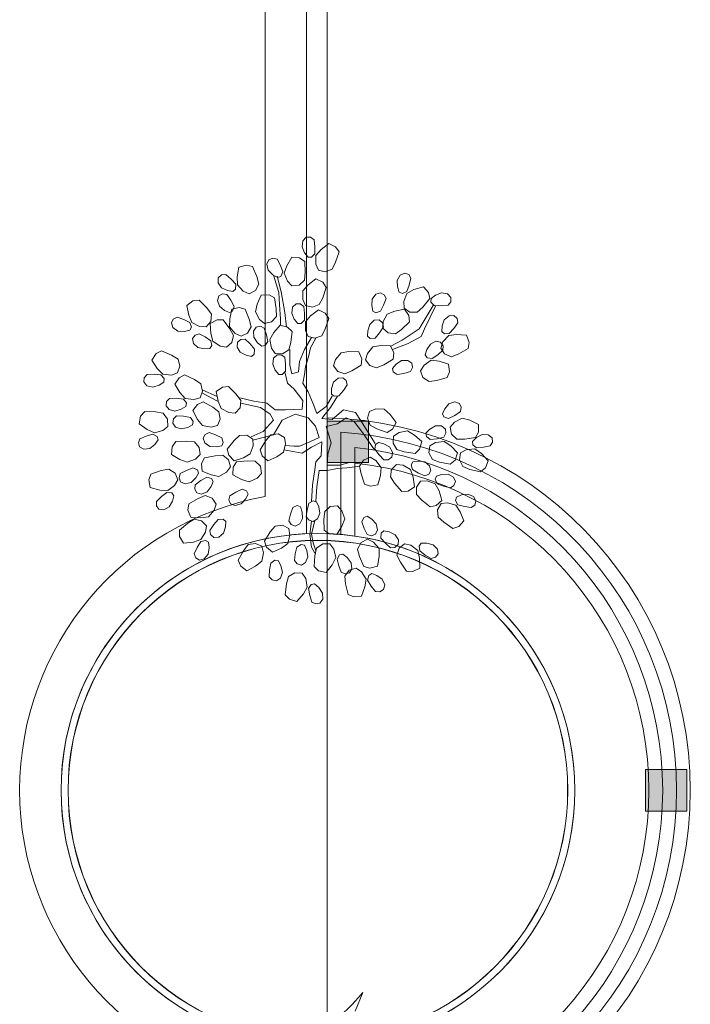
# Model space of a CAD drawing. Extents: x -750 to 58062, y -2404 to 18333.
# Tile 15 of 91: x -750 to 1717, y 8385 to 12006. Entities that reach past the tile are written whole.
import ezdxf

# ---------------------------------------------------------------- set-up
doc = ezdxf.new("R2010")
doc.units = 0
doc.header["$MEASUREMENT"] = 0
doc.layers.add('GREY SCALE', color=9, linetype='Continuous', lineweight=0, true_color=0x808080)
doc.layers.add('GREYSCALE', color=9, linetype='Continuous', lineweight=0, true_color=0x808080)

# ---------------------------------------------------------------- blocks, each defined once
blk = doc.blocks.new('FLOOR PLAN')
at = {"layer": 'GREYSCALE', "ltscale": 0.25}
h = blk.add_hatch(color=256, dxfattribs=at)
h.dxf.hatch_style = 1
h.paths.add_polyline_path([(381, 10529.2), (381, 10376.8), (533.4, 10376.8), (533.4, 10529.2)])
h = blk.add_hatch(color=256, dxfattribs=at)
h.dxf.hatch_style = 1
h.paths.add_polyline_path([(1704.6, 9095.5), (1552.2, 9095.5), (1552.2, 9247.9), (1704.6, 9247.9)])
at = {"layer": 'GREYSCALE', "ltscale": 0.2}
blk.add_line((153, 16760.7), (152.7, 10251.7), dxfattribs=at)
at = {"layer": 'GREYSCALE', "ltscale": 0.25}
for p, q in [((305.4, 16757.9), (305.1, 10115.7)), ((381, 14166.1), (381, 4141)), ((381, 10541.5), (381, 10116.1)), ((381, 10529.2), (533.4, 10529.2)), ((381, 10376.8), (381, 10529.2)), ((533.4, 10529.2), (533.4, 10376.8)), ((431.8, 10488.4), (431.8, 10112.9)), ((482.6, 10433.1), (482.6, 10107)), ((533.4, 10376.8), (381, 10376.8)), ((482.6, 10375.2), (482.6, 10107)), ((1704.6, 9247.9), (1552.2, 9247.9)), ((1552.2, 9247.9), (1552.2, 9095.5)), ((1704.6, 9095.5), (1704.6, 9247.9)), ((1552.2, 9095.5), (1704.6, 9095.5))]:
    blk.add_line(p, q, dxfattribs=at)
at = {"layer": 'GREYSCALE'}
for p, q in [((288.6, 11170.6), (291.7, 11192.9)), ((291.7, 11192.9), (304.4, 11205.6)), ((304.4, 11205.6), (320.3, 11205.6)), ((320.3, 11205.6), (333, 11196)), ((333, 11196), (336.2, 11170.6)), ((298.1, 11148.4), (288.6, 11170.6)), ((336.2, 11170.6), (336.2, 11145.2)), ((339.3, 11138.9), (358.4, 11161.1)), ((358.4, 11161.1), (386.9, 11183.3)), ((386.9, 11183.3), (412.3, 11170.6)), ((412.3, 11170.6), (425, 11151.6)), ((159.3, 11106.7), (166.6, 11123.2)), ((166.6, 11123.2), (181.4, 11128.9)), ((181.4, 11128.9), (196.6, 11124.6)), ((196.6, 11124.6), (208.8, 11102.1)), ((232.9, 11101.2), (251.5, 11132.2)), ((251.5, 11132.2), (279.8, 11129.6)), ((279.8, 11129.6), (298.5, 11116.4)), ((310.8, 11132.5), (298.1, 11148.4)), ((323.5, 11132.5), (310.8, 11132.5)), ((336.2, 11145.2), (323.5, 11132.5)), ((339.3, 11107.1), (339.3, 11138.9)), ((425, 11151.6), (412.3, 11113.5)), ((50.3, 11059.8), (56.4, 11095.5)), ((56.4, 11095.5), (83.8, 11103.2)), ((83.8, 11103.2), (106, 11097.7)), ((106, 11097.7), (122.3, 11061)), ((164.4, 11084.9), (159.3, 11106.7)), ((181.3, 11067.6), (164.4, 11084.9)), ((208.8, 11102.1), (218, 11078.4)), ((223.2, 11073.6), (232.9, 11101.2)), ((298.5, 11116.4), (300.4, 11076.3)), ((348.8, 11084.9), (339.3, 11107.1)), ((374.2, 11078.6), (348.8, 11084.9)), ((399.6, 11088.1), (374.2, 11078.6)), ((412.3, 11113.5), (399.6, 11088.1)), ((-20.3, 11038.4), (-19.5, 11056.3)), ((-19.5, 11056.3), (-7.8, 11067)), ((-7.8, 11067), (8, 11068.5)), ((8, 11068.5), (27.5, 11051.9)), ((27.5, 11051.9), (44.6, 11033.1)), ((51.2, 11030.6), (50.3, 11059.8)), ((122.3, 11061), (130, 11033.6)), ((198.9, 11057.4), (181.3, 11067.6)), ((183.9, 11065.9), (202.9, 11002.4)), ((212.4, 11005.5), (196.5, 11062.7)), ((210.7, 11062), (198.9, 11057.4)), ((218, 11078.4), (210.7, 11062)), ((234.7, 11044), (223.2, 11073.6)), ((297.8, 11048), (277.5, 11030)), ((300.4, 11076.3), (297.8, 11048)), ((310.8, 11030.9), (339.3, 11053.2)), ((339.3, 11053.2), (364.7, 11040.5)), ((638.9, 11047.2), (649.9, 11066.8)), ((639.7, 11023.1), (638.9, 11047.2)), ((649.9, 11066.8), (666.3, 11074.1)), ((666.3, 11074.1), (681.1, 11068.3)), ((681.1, 11068.3), (689.5, 11054.9)), ((689.5, 11054.9), (683.3, 11030)), ((-7.7, 11019.8), (-20.3, 11038.4)), ((14.3, 11009.8), (-7.7, 11019.8)), ((34.4, 11006.6), (14.3, 11009.8)), ((43.8, 11015.2), (34.4, 11006.6)), ((44.6, 11033.1), (43.8, 11015.2)), ((72.6, 11007.1), (51.2, 11030.6)), ((117.7, 11009.5), (94.6, 10997.1)), ((130, 11033.6), (117.7, 11009.5)), ((251.6, 11026.7), (234.7, 11044)), ((277.5, 11030), (251.6, 11026.7)), ((291.7, 11008.7), (310.8, 11030.9)), ((291.7, 10977), (291.7, 11008.7)), ((364.7, 11040.5), (377.4, 11021.4)), ((377.4, 11021.4), (364.7, 10983.3)), ((645.8, 11003.7), (639.7, 11023.1)), ((683.3, 11030), (674.1, 11006.4)), ((674.8, 10999.3), (700.5, 11013.1)), ((700.5, 11013.1), (735.2, 11023.5)), ((735.2, 11023.5), (754.3, 11002.5)), ((-112.9, 10971.5), (-90.2, 10974.3)), ((-90.2, 10974.3), (-61.7, 10946)), ((-23, 10973), (-17.6, 10990.2)), ((-15.4, 10951.9), (-23, 10973)), ((-17.6, 10990.2), (-3.6, 10997.5)), ((-3.6, 10997.5), (12.1, 10995)), ((12.1, 10995), (26.7, 10974)), ((26.7, 10974), (38.5, 10951.5)), ((94.6, 10997.1), (72.6, 11007.1)), ((123.8, 10960), (138.7, 10993)), ((138.7, 10993), (167.1, 10993.5)), ((167.1, 10993.5), (187.2, 10982.5)), ((187.2, 10982.5), (193.7, 10942.9)), ((202.9, 11002.4), (206.1, 10957.9)), ((225.1, 10929.3), (212.4, 11005.5)), ((301.3, 10954.7), (291.7, 10977)), ((364.7, 10983.3), (352, 10957.9)), ((544.9, 10954.2), (546.8, 10978.3)), ((546.8, 10978.3), (559.9, 10996.5)), ((559.9, 10996.5), (577.1, 11001.8)), ((577.1, 11001.8), (591.1, 10994.5)), ((597.9, 10980.1), (588.9, 10956.2)), ((591.1, 10994.5), (597.9, 10980.1)), ((657.7, 10999.1), (645.8, 11003.7)), ((674.1, 11006.4), (657.7, 10999.1)), ((663.3, 10969.7), (674.8, 10999.3)), ((759.2, 10980.2), (733.6, 10949.2)), ((754.3, 11002.5), (759.2, 10980.2)), ((763, 10967.5), (763.3, 10980.2)), ((763.3, 10980.2), (779.5, 10992.4)), ((779.5, 10992.4), (802, 11001.4)), ((802, 11001.4), (824.1, 10997.7)), ((824.1, 10997.7), (836.5, 10984.7)), ((836.5, 10984.7), (836.1, 10968.8)), ((-135.6, 10954.4), (-112.9, 10971.5)), ((-128.4, 10919), (-135.6, 10954.4)), ((-61.7, 10946), (-44.6, 10923.3)), ((3.3, 10936.6), (-15.4, 10951.9)), ((21.9, 10928.5), (3.3, 10936.6)), ((22.6, 10905.9), (30.2, 10941.2)), ((30.2, 10941.2), (57.8, 10947.8)), ((38.5, 10951.5), (33.2, 10934.4)), ((57.8, 10947.8), (79.8, 10941.4)), ((79.8, 10941.4), (94.6, 10904.1)), ((117.2, 10931.5), (123.8, 10960)), ((193.7, 10942.9), (194.2, 10914.5)), ((206.1, 10957.9), (209.2, 10903.9)), ((250.5, 10926.2), (253.7, 10948.4)), ((253.7, 10948.4), (266.4, 10961.1)), ((266.4, 10961.1), (282.2, 10961.1)), ((282.2, 10961.1), (294.9, 10951.6)), ((294.9, 10951.6), (298.1, 10926.2)), ((326.6, 10948.4), (301.3, 10954.7)), ((320.3, 10916.6), (348.8, 10938.9)), ((352, 10957.9), (326.6, 10948.4)), ((348.8, 10938.9), (374.2, 10926.2)), ((548.7, 10934.2), (544.9, 10954.2)), ((588.9, 10956.2), (577.1, 10933.7)), ((629.5, 10934.2), (665.2, 10940.7)), ((664.1, 10945.5), (663.3, 10969.7)), ((685.5, 10930.4), (664.1, 10945.5)), ((665.2, 10940.7), (681.7, 10917.6)), ((733.6, 10949.2), (712.6, 10930.1)), ((720.1, 10869), (770.8, 10954.7)), ((780.4, 10954.7), (739.1, 10869)), ((775.4, 10954.5), (763, 10967.5)), ((800.8, 10953.8), (775.4, 10954.5)), ((826.3, 10956.4), (800.8, 10953.8)), ((836.1, 10968.8), (826.3, 10956.4)), ((-192.2, 10890.5), (-185.1, 10904.7)), ((-185.1, 10904.7), (-171, 10911.8)), ((-171, 10911.8), (-146.8, 10903.3)), ((-146.8, 10903.3), (-124.1, 10892)), ((-117, 10892), (-128.4, 10919)), ((-48.9, 10888.2), (-24.1, 10901.8)), ((-44.6, 10923.3), (-47.4, 10896.4)), ((-24.1, 10901.8), (-1.2, 10901.5)), ((-1.2, 10901.5), (23, 10869.4)), ((33.2, 10934.4), (21.9, 10928.5)), ((22.3, 10876.6), (22.6, 10905.9)), ((94.6, 10904.1), (101.2, 10876.4)), ((132, 10903.4), (117.2, 10931.5)), ((150.8, 10888.1), (132, 10903.4)), ((194.2, 10914.5), (176.2, 10894.3)), ((209.2, 10903.9), (209.2, 10881.7)), ((231.4, 10875.4), (225.1, 10929.3)), ((260, 10903.9), (250.5, 10926.2)), ((272.7, 10888.1), (260, 10903.9)), ((298.1, 10900.8), (285.4, 10888.1)), ((298.1, 10926.2), (298.1, 10900.8)), ((301.3, 10894.4), (320.3, 10916.6)), ((374.2, 10926.2), (386.9, 10907.1)), ((386.9, 10907.1), (374.2, 10869)), ((537.5, 10885.2), (554.2, 10900.2)), ((560, 10928.3), (548.7, 10934.2)), ((554.2, 10900.2), (572.1, 10901.8)), ((577.1, 10933.7), (560, 10928.3)), ((572.1, 10901.8), (584.3, 10891.6)), ((587.6, 10895.3), (602.4, 10923.4)), ((602.4, 10923.4), (629.5, 10934.2)), ((681.7, 10917.6), (684.1, 10894.8)), ((712.6, 10930.1), (685.5, 10930.4)), ((804.2, 10879.4), (812.1, 10902.3)), ((812.1, 10902.3), (829.4, 10916.5)), ((829.4, 10916.5), (847.4, 10917.4)), ((847.4, 10917.4), (859.1, 10906.7)), ((859.1, 10906.7), (862.1, 10891.1)), ((-186.5, 10873.5), (-192.2, 10890.5)), ((-168, 10860.7), (-186.5, 10873.5)), ((-124, 10863.6), (-143.9, 10859.3)), ((-124.1, 10892), (-118.4, 10875)), ((-118.4, 10875), (-124, 10863.6)), ((-88.6, 10877.9), (-117, 10892)), ((-64.4, 10876.5), (-88.6, 10877.9)), ((-47.4, 10896.4), (-64.4, 10876.5)), ((-46.9, 10852), (-48.9, 10888.2)), ((42.7, 10852.3), (22.3, 10876.6)), ((23, 10869.4), (36.7, 10844.5)), ((101.2, 10876.4), (87.9, 10852.8)), ((109.8, 10860.1), (119.7, 10875.1)), ((119.7, 10875.1), (135.3, 10878.2)), ((135.3, 10878.2), (149.6, 10871.4)), ((149.6, 10871.4), (157.7, 10847.1)), ((176.2, 10894.3), (150.8, 10888.1)), ((184.6, 10854.9), (208.1, 10882.4)), ((208.1, 10882.4), (235.5, 10874.9)), ((235.5, 10874.9), (251.8, 10858.8)), ((285.4, 10888.1), (272.7, 10888.1)), ((301.3, 10862.7), (301.3, 10894.4)), ((374.2, 10869), (361.5, 10843.6)), ((530.5, 10862.1), (537.5, 10885.2)), ((587.9, 10876.1), (574, 10854.6)), ((584.3, 10891.6), (587.9, 10876.1)), ((585.7, 10871.2), (587.6, 10895.3)), ((605.2, 10853.8), (585.7, 10871.2)), ((655.2, 10867), (632.1, 10850.4)), ((684.1, 10894.8), (655.2, 10867)), ((656.6, 10827.7), (720.1, 10869)), ((739.1, 10869), (726.4, 10840.4)), ((802.9, 10859.1), (804.2, 10879.4)), ((847.3, 10870.2), (830.2, 10851.4)), ((862.1, 10891.1), (847.3, 10870.2)), ((-143.9, 10859.3), (-168, 10860.7)), ((-114.1, 10832.9), (-105.1, 10846)), ((-110.8, 10815.2), (-114.1, 10832.9)), ((-105.1, 10846), (-90, 10851)), ((-90, 10851), (-67.3, 10839.2)), ((-67.3, 10839.2), (-46.4, 10824.7)), ((-39.4, 10823.7), (-46.9, 10852)), ((36.7, 10844.5), (30.1, 10818.2)), ((64.3, 10841.4), (42.7, 10852.3)), ((51.1, 10819.5), (63.3, 10829.7)), ((63.3, 10829.7), (79.1, 10830.6)), ((87.9, 10852.8), (64.3, 10841.4)), ((79.1, 10830.6), (97.9, 10813.2)), ((111.1, 10837.7), (109.8, 10860.1)), ((124.8, 10817.8), (111.1, 10837.7)), ((157.7, 10847.1), (162.8, 10822.3)), ((170.3, 10829.4), (184.6, 10854.9)), ((176.6, 10798.2), (170.3, 10829.4)), ((251.8, 10858.8), (246.9, 10818.9)), ((298.1, 10792.8), (323.5, 10837.3)), ((310.8, 10840.4), (301.3, 10862.7)), ((336.2, 10834.1), (310.8, 10840.4)), ((339.3, 10834.1), (320.3, 10799.2)), ((361.5, 10843.6), (336.2, 10834.1)), ((530, 10841.8), (530.5, 10862.1)), ((539.8, 10833.6), (530, 10841.8)), ((557.6, 10835.2), (539.8, 10833.6)), ((574, 10854.6), (557.6, 10835.2)), ((632.1, 10850.4), (605.2, 10853.8)), ((615.4, 10805.5), (656.6, 10827.7)), ((726.4, 10840.4), (678.8, 10815)), ((812.3, 10850.6), (802.9, 10859.1)), ((806.9, 10821.1), (828.3, 10844.6)), ((830.2, 10851.4), (812.3, 10850.6)), ((828.3, 10844.6), (857.3, 10848.2)), ((857.3, 10848.2), (893.4, 10845.4)), ((893.4, 10845.4), (903.6, 10818.9)), ((-94.3, 10800), (-110.8, 10815.2)), ((-70.6, 10795.2), (-94.3, 10800)), ((-50.4, 10796.6), (-70.6, 10795.2)), ((-43.2, 10807.1), (-50.4, 10796.6)), ((-46.4, 10824.7), (-43.2, 10807.1)), ((-13.2, 10805.7), (-39.4, 10823.7)), ((10.5, 10800.9), (-13.2, 10805.7)), ((30.1, 10818.2), (10.5, 10800.9)), ((49.5, 10801.6), (51.1, 10819.5)), ((61.4, 10782.6), (49.5, 10801.6)), ((97.9, 10813.2), (114.2, 10793.7)), ((114.2, 10793.7), (112.6, 10775.8)), ((140.4, 10804.8), (124.8, 10817.8)), ((152.8, 10807.3), (140.4, 10804.8)), ((162.8, 10822.3), (152.8, 10807.3)), ((190.3, 10778.3), (176.6, 10798.2)), ((239.5, 10791.5), (216.5, 10777.1)), ((246.9, 10818.9), (239.5, 10791.5)), ((244.1, 10792.8), (244.1, 10735.7)), ((279, 10748.4), (298.1, 10792.8)), ((320.3, 10799.2), (313.9, 10770.6)), ((529.2, 10778.5), (549.6, 10802.9)), ((549.6, 10802.9), (578.5, 10807.7)), ((578.5, 10807.7), (614.7, 10806.3)), ((614.7, 10806.3), (626, 10780.3)), ((678.8, 10815), (621.7, 10792.8)), ((742.1, 10773.1), (747.9, 10792.6)), ((747.9, 10792.6), (760.8, 10813.1)), ((760.8, 10813.1), (780.9, 10823.1)), ((780.9, 10823.1), (798.6, 10819.8)), ((807, 10790.9), (787.8, 10773.9)), ((798.6, 10819.8), (807.6, 10806.8)), ((798.9, 10798.3), (806.9, 10821.1)), ((813.4, 10776.5), (798.9, 10798.3)), ((807.6, 10806.8), (807, 10790.9)), ((900.1, 10796.3), (865.1, 10776.7)), ((903.6, 10818.9), (900.1, 10796.3)), ((-263.6, 10753.5), (-248.6, 10777.6)), ((-248.6, 10777.6), (-228.5, 10788.5)), ((-228.5, 10788.5), (-191.7, 10772.4)), ((-191.7, 10772.4), (-167.6, 10757.4)), ((-167.6, 10757.4), (-160.5, 10731.2)), ((83, 10771.7), (61.4, 10782.6)), ((102.9, 10767.7), (83, 10771.7)), ((112.6, 10775.8), (102.9, 10767.7)), ((180.7, 10738.8), (183.9, 10761.1)), ((183.9, 10761.1), (196.5, 10773.8)), ((216.5, 10777.1), (190.3, 10778.3)), ((196.5, 10773.8), (212.4, 10773.8)), ((212.4, 10773.8), (225.1, 10764.2)), ((225.1, 10764.2), (228.3, 10738.8)), ((313.9, 10770.6), (301.3, 10729.3)), ((404.8, 10733.2), (411.8, 10756.3)), ((411.8, 10756.3), (432.2, 10780.6)), ((432.2, 10780.6), (461.1, 10785.4)), ((461.1, 10785.4), (497.3, 10784.1)), ((497.3, 10784.1), (508.6, 10758.1)), ((508.6, 10758.1), (506, 10735.3)), ((522.2, 10755.4), (529.2, 10778.5)), ((537.6, 10734.2), (522.2, 10755.4)), ((623.4, 10757.5), (589.2, 10736.5)), ((626, 10780.3), (623.4, 10757.5)), ((749.3, 10762.7), (742.1, 10773.1)), ((766.9, 10759.5), (749.3, 10762.7)), ((787.8, 10773.9), (766.9, 10759.5)), ((838.6, 10766.4), (813.4, 10776.5)), ((865.1, 10776.7), (838.6, 10766.4)), ((-244.1, 10723), (-263.6, 10753.5)), ((-223.8, 10702), (-244.1, 10723)), ((-160.5, 10731.2), (-169.1, 10706.5)), ((190.2, 10716.6), (180.7, 10738.8)), ((228.3, 10738.8), (228.3, 10713.4)), ((244.1, 10735.7), (250.5, 10703.9)), ((275.9, 10710.3), (279, 10748.4)), ((301.3, 10729.3), (298.1, 10700.7)), ((420.2, 10712), (404.8, 10733.2)), ((506, 10735.3), (471.8, 10714.3)), ((563.2, 10725.2), (537.6, 10734.2)), ((589.2, 10736.5), (563.2, 10725.2)), ((621.2, 10723.4), (634.7, 10738.7)), ((623.5, 10710.9), (621.2, 10723.4)), ((634.7, 10738.7), (654.9, 10751.9)), ((654.9, 10751.9), (677.3, 10752.6)), ((677.3, 10752.6), (692.1, 10742.3)), ((694.8, 10726.7), (687.6, 10712.6)), ((692.1, 10742.3), (694.8, 10726.7)), ((724.5, 10714.8), (737.4, 10735.2)), ((737.4, 10735.2), (763.5, 10753.2)), ((763.5, 10753.2), (792.6, 10750.2)), ((792.6, 10750.2), (827.1, 10739.3)), ((827.1, 10739.3), (831.1, 10711.2)), ((-293.4, 10673.4), (-291.9, 10689.2)), ((-291.9, 10689.2), (-281.3, 10701)), ((-281.3, 10701), (-255.7, 10701.8)), ((-255.7, 10701.8), (-230.4, 10699.5)), ((-230.4, 10699.5), (-218.9, 10685.7)), ((-192.1, 10699.1), (-223.8, 10702)), ((-218.9, 10685.7), (-220.1, 10673)), ((-169.1, 10706.5), (-192.1, 10699.1)), ((-179.7, 10665.3), (-164.1, 10689)), ((-164.1, 10689), (-143.6, 10699.3)), ((-143.6, 10699.3), (-107.3, 10682.1)), ((-107.3, 10682.1), (-83.6, 10666.4)), ((202.9, 10700.7), (190.2, 10716.6)), ((215.6, 10700.7), (202.9, 10700.7)), ((228.3, 10713.4), (215.6, 10700.7)), ((234.6, 10669), (225.1, 10710.3)), ((250.5, 10703.9), (275.9, 10710.3)), ((298.1, 10700.7), (291.7, 10669)), ((404.3, 10672.5), (421, 10687.5)), ((445.8, 10703), (420.2, 10712)), ((421, 10687.5), (438.9, 10689)), ((438.9, 10689), (451, 10678.9)), ((471.8, 10714.3), (445.8, 10703)), ((638.2, 10700.6), (623.5, 10710.9)), ((663.2, 10705), (638.2, 10700.6)), ((687.6, 10712.6), (663.2, 10705)), ((733.7, 10690.3), (724.5, 10714.8)), ((756, 10674.8), (733.7, 10690.3)), ((822.6, 10690), (784.1, 10678.8)), ((831.1, 10711.2), (822.6, 10690)), ((-281.9, 10659.6), (-293.4, 10673.4)), ((-260.1, 10654.4), (-281.9, 10659.6)), ((-237.1, 10661.8), (-260.1, 10654.4)), ((-220.1, 10673), (-237.1, 10661.8)), ((-161.1, 10634.3), (-179.7, 10665.3)), ((-83.6, 10666.4), (-77.2, 10640.1)), ((-27.1, 10638), (-4.2, 10654.8)), ((-4.2, 10654.8), (18.5, 10657.4)), ((18.5, 10657.4), (46.7, 10628.7)), ((260, 10646.8), (234.6, 10669)), ((291.7, 10605.5), (260, 10646.8)), ((291.7, 10669), (310.8, 10637.2)), ((396.8, 10629), (397.3, 10649.3)), ((397.3, 10649.3), (404.3, 10672.5)), ((454.6, 10663.4), (440.7, 10641.9)), ((451, 10678.9), (454.6, 10663.4)), ((784.1, 10678.8), (756, 10674.8)), ((-209.8, 10601.9), (-198.8, 10613.3)), ((-198.8, 10613.3), (-173.2, 10613.4)), ((-173.2, 10613.4), (-148, 10610.3)), ((-141.3, 10612.7), (-161.1, 10634.3)), ((-148, 10610.3), (-136.9, 10596.2)), ((-109.8, 10608.9), (-141.3, 10612.7)), ((-86.6, 10615.7), (-109.8, 10608.9)), ((-77.2, 10640.1), (-86.6, 10615.7)), ((-22.4, 10602.3), (-79.5, 10634.1)), ((-25.6, 10621.4), (-76.3, 10643.6)), ((-20.3, 10602.5), (-27.1, 10638)), ((46.7, 10628.7), (63.5, 10605.8)), ((60.1, 10615), (110.9, 10602.3)), ((310.8, 10637.2), (329.8, 10592.8)), ((377.4, 10583.3), (399.6, 10621.4)), ((418.6, 10621.4), (393.3, 10580.1)), ((406.5, 10620.9), (396.8, 10629)), ((424.4, 10622.4), (406.5, 10620.9)), ((440.7, 10641.9), (424.4, 10622.4)), ((-211.7, 10586.1), (-209.8, 10601.9)), ((-200.7, 10572), (-211.7, 10586.1)), ((-138.5, 10583.6), (-155.8, 10572.9)), ((-136.9, 10596.2), (-138.5, 10583.6)), ((-113, 10568), (-96.1, 10590.8)), ((-96.1, 10590.8), (-75.2, 10600)), ((-75.2, 10600), (-39.8, 10580.9)), ((-39.8, 10580.9), (-17, 10563.9)), ((-9.2, 10575.4), (-20.3, 10602.5)), ((19, 10560.9), (-9.2, 10575.4)), ((60.4, 10578.9), (43.1, 10559.2)), ((63.5, 10605.8), (60.4, 10578.9)), ((136.3, 10580.1), (63.3, 10596)), ((110.9, 10602.3), (158.5, 10596)), ((171.2, 10554.7), (136.3, 10580.1)), ((158.5, 10596), (190.2, 10570.6)), ((228.3, 10570.6), (288.6, 10573.7)), ((288.6, 10573.7), (291.7, 10605.5)), ((329.8, 10592.8), (342.5, 10557.9)), ((342.5, 10557.9), (377.4, 10583.3)), ((393.3, 10580.1), (374.2, 10554.7)), ((537.1, 10565.5), (559.6, 10574.4)), ((559.6, 10574.4), (591.3, 10573.6)), ((591.3, 10573.6), (613, 10554)), ((805.1, 10556.5), (813.6, 10574.9)), ((813.6, 10574.9), (829.3, 10593.4)), ((829.3, 10593.4), (850.6, 10600.4)), ((850.6, 10600.4), (867.6, 10594.7)), ((867.6, 10594.7), (874.7, 10580.5)), ((874.7, 10580.5), (871.8, 10564.9)), ((-310.5, 10519.9), (-305.2, 10547.8)), ((-305.2, 10547.8), (-290.4, 10565.2)), ((-290.4, 10565.2), (-250.3, 10563.5)), ((-250.3, 10563.5), (-222.3, 10558.2)), ((-222.3, 10558.2), (-206.2, 10536.4)), ((-179, 10566.1), (-200.7, 10572)), ((-187.3, 10522.4), (-184.6, 10538)), ((-184.6, 10538), (-173, 10548.8)), ((-155.8, 10572.9), (-179, 10566.1)), ((-173, 10548.8), (-147.4, 10547.5)), ((-147.4, 10547.5), (-122.4, 10543.1)), ((-122.4, 10543.1), (-112.1, 10528.4)), ((-96.1, 10536), (-113, 10568)), ((-12.1, 10537.3), (-22.7, 10513.4)), ((-17, 10563.9), (-12.1, 10537.3)), ((43.1, 10559.2), (19, 10560.9)), ((183.9, 10532.5), (171.2, 10554.7)), ((190.2, 10570.6), (228.3, 10570.6)), ((263.2, 10554.7), (215.6, 10532.5)), ((310.8, 10542), (263.2, 10554.7)), ((337.7, 10511.4), (310.8, 10542)), ((374.2, 10554.7), (361.5, 10538.8)), ((361.5, 10538.8), (399.6, 10535.6)), ((399.6, 10535.6), (440.9, 10570.6)), ((450.4, 10542), (418.6, 10519.8)), ((440.9, 10570.6), (485.3, 10561)), ((478.9, 10529.3), (450.4, 10542)), ((485.3, 10561), (504.3, 10532.5)), ((530.1, 10540.2), (537.1, 10565.5)), ((539, 10514.6), (530.1, 10540.2)), ((613, 10554), (634.6, 10524.9)), ((810.7, 10545.1), (805.1, 10556.5)), ((827.8, 10539.4), (810.7, 10545.1)), ((850.5, 10550.8), (827.8, 10539.4)), ((849, 10526), (877.4, 10540.1)), ((871.8, 10564.9), (850.5, 10550.8)), ((877.4, 10540.1), (905.8, 10533)), ((-281.3, 10498.6), (-310.5, 10519.9)), ((-205.4, 10510.3), (-224.2, 10495)), ((-206.2, 10536.4), (-205.4, 10510.3)), ((-177, 10507.7), (-187.3, 10522.4)), ((-155.7, 10500.7), (-177, 10507.7)), ((-132.1, 10506.2), (-155.7, 10500.7)), ((-114.3, 10515.9), (-132.1, 10506.2)), ((-112.1, 10528.4), (-114.3, 10515.9)), ((-77.5, 10513.4), (-96.1, 10536)), ((-46.3, 10507.9), (-77.5, 10513.4)), ((-22.7, 10513.4), (-46.3, 10507.9)), ((145.8, 10491.2), (183.9, 10532.5)), ((215.6, 10532.5), (183.9, 10478.5)), ((352, 10469), (337.7, 10511.4)), ((418.6, 10519.8), (377.4, 10510.2)), ((377.4, 10510.2), (396.4, 10449.9)), ((510.7, 10488), (478.9, 10529.3)), ((504.3, 10532.5), (558.3, 10446.7)), ((564.1, 10501.3), (539, 10514.6)), ((601.9, 10487.7), (564.1, 10501.3)), ((634.6, 10524.9), (621.2, 10499.9)), ((758.7, 10499.9), (779.6, 10512)), ((779.6, 10512), (802, 10511.6)), ((802, 10511.6), (816.1, 10500.5)), ((833.4, 10507.5), (849, 10526)), ((839, 10482), (833.4, 10507.5)), ((905.8, 10533), (938.4, 10517.3)), ((938.4, 10517.3), (938.4, 10489)), ((-307.9, 10464.6), (-284.4, 10474.6)), ((-284.4, 10474.6), (-260, 10481.5)), ((-254.7, 10486.3), (-281.3, 10498.6)), ((-260, 10481.5), (-244.3, 10472.8)), ((-224.2, 10495), (-254.7, 10486.3)), ((-244.3, 10472.8), (-240.8, 10460.6)), ((-75, 10466.8), (-67.7, 10480.9)), ((-69.5, 10449.7), (-75, 10466.8)), ((-67.7, 10480.9), (-53.5, 10487.8)), ((-53.5, 10487.8), (-29.4, 10479.1)), ((-29.4, 10479.1), (-6.8, 10467.5)), ((-6.8, 10467.5), (-1.3, 10450.4)), ((38.4, 10457.7), (59, 10477.2)), ((59, 10477.2), (86.1, 10477.5)), ((86.1, 10477.5), (107.8, 10462.8)), ((101.4, 10472.1), (145.8, 10491.2)), ((183.9, 10478.5), (107.7, 10459.4)), ((155.8, 10457.8), (174.4, 10479.2)), ((174.4, 10479.2), (201.3, 10482.2)), ((201.3, 10482.2), (224.4, 10469.8)), ((224.4, 10469.8), (228.1, 10445.9)), ((317.1, 10453.1), (352, 10469)), ((555.1, 10424.5), (510.7, 10488)), ((621.2, 10499.9), (601.9, 10487.7)), ((623.5, 10448.3), (625.4, 10474.4)), ((625.4, 10474.4), (645.6, 10487.7)), ((645.6, 10487.7), (676.9, 10493.2)), ((676.9, 10493.2), (702.1, 10478.3)), ((702.1, 10478.3), (728.9, 10454)), ((744.4, 10485.4), (758.7, 10499.9)), ((746, 10472.8), (744.4, 10485.4)), ((760.1, 10461.7), (746, 10472.8)), ((810.1, 10471), (785.3, 10464.8)), ((818.1, 10484.8), (810.1, 10471)), ((816.1, 10500.5), (818.1, 10484.8)), ((858.8, 10463.5), (839, 10482)), ((927, 10469.1), (887.2, 10463.5)), ((915.8, 10455), (930.4, 10469.1)), ((938.4, 10489), (927, 10469.1)), ((930.4, 10469.1), (951.6, 10480.7)), ((951.6, 10480.7), (974.1, 10479.5)), ((974.1, 10479.5), (987.9, 10468.1)), ((987.9, 10468.1), (989.3, 10452.3)), ((-313.6, 10449.8), (-307.9, 10464.6)), ((-309.3, 10434.5), (-313.6, 10449.8)), ((-293.6, 10425.8), (-309.3, 10434.5)), ((-271.4, 10428.8), (-293.6, 10425.8)), ((-252.6, 10444), (-271.4, 10428.8)), ((-240.8, 10460.6), (-252.6, 10444)), ((-192, 10407.2), (-189.1, 10435.4)), ((-189.1, 10435.4), (-175.8, 10454.1)), ((-175.8, 10454.1), (-135.7, 10455.7)), ((-135.7, 10455.7), (-107.4, 10452.9)), ((-107.4, 10452.9), (-89.5, 10432.5)), ((-89.5, 10432.5), (-86.5, 10406.5)), ((-51.1, 10436.7), (-69.5, 10449.7)), ((-27, 10435.1), (-51.1, 10436.7)), ((-7.1, 10439.1), (-27, 10435.1)), ((-1.3, 10450.4), (-7.1, 10439.1)), ((13.4, 10426.2), (38.4, 10457.7)), ((109.1, 10438.7), (98.2, 10408.9)), ((107.8, 10462.8), (109.1, 10438.7)), ((134.1, 10424), (155.8, 10457.8)), ((228.1, 10445.9), (220.3, 10415.1)), ((225.1, 10440.4), (260, 10437.2)), ((260, 10437.2), (279, 10437.2)), ((279, 10437.2), (317.1, 10453.1)), ((323.5, 10434), (288.6, 10411.8)), ((361.5, 10453.1), (323.5, 10434)), ((358.4, 10402.3), (361.5, 10453.1)), ((396.4, 10449.9), (383.7, 10408.6)), ((557, 10426), (559.5, 10443.8)), ((559.5, 10443.8), (569.6, 10451.5)), ((569.6, 10451.5), (589.3, 10446.5)), ((589.3, 10446.5), (610.3, 10434.5)), ((610.3, 10434.5), (621.2, 10414.9)), ((637.3, 10425), (623.5, 10448.3)), ((728.9, 10454), (720.8, 10426.8)), ((755.6, 10412.7), (758.8, 10438.7)), ((758.8, 10438.7), (779.8, 10450.8)), ((785.3, 10464.8), (760.1, 10461.7)), ((779.8, 10450.8), (811.3, 10454.6)), ((811.3, 10454.6), (835.6, 10438.4)), ((835.6, 10438.4), (861.1, 10412.8)), ((887.2, 10463.5), (858.8, 10463.5)), ((916.9, 10442.4), (915.8, 10455)), ((930.7, 10430.9), (916.9, 10442.4)), ((956, 10433.3), (930.7, 10430.9)), ((981, 10438.8), (956, 10433.3)), ((989.3, 10452.3), (981, 10438.8)), ((-161.1, 10388.4), (-192, 10407.2)), ((-86.5, 10406.5), (-103.9, 10389.7)), ((-81, 10373.7), (-70.8, 10394.2)), ((-70.8, 10394.2), (-31.5, 10402.3)), ((-31.5, 10402.3), (-3.1, 10404)), ((-3.1, 10404), (17.8, 10386.8)), ((18.8, 10404), (13.4, 10426.2)), ((38.3, 10383.4), (18.8, 10404)), ((72.8, 10394.5), (38.3, 10383.4)), ((98.2, 10408.9), (72.8, 10394.5)), ((141.7, 10402.4), (134.1, 10424)), ((163.2, 10383.8), (141.7, 10402.4)), ((196.4, 10398.3), (163.2, 10383.8)), ((220.3, 10415.1), (196.4, 10398.3)), ((288.6, 10411.8), (221.9, 10424.5)), ((339.3, 10380.1), (358.4, 10402.3)), ((383.7, 10408.6), (380.6, 10367.4)), ((515, 10386.4), (539, 10396.6)), ((539, 10396.6), (560, 10384.7)), ((572.3, 10405.8), (557, 10426)), ((590.2, 10387.5), (572.3, 10405.8)), ((618.7, 10397.1), (606.1, 10387.5)), ((621.2, 10414.9), (618.7, 10397.1)), ((664.5, 10416.9), (637.3, 10425)), ((704.3, 10411), (664.5, 10416.9)), ((720.8, 10426.8), (704.3, 10411)), ((768.1, 10388.7), (755.6, 10412.7)), ((861.1, 10412.8), (851.6, 10386)), ((867.9, 10386.9), (871.8, 10412.7)), ((871.8, 10412.7), (893.1, 10424.2)), ((893.1, 10424.2), (924.7, 10427.2)), ((924.7, 10427.2), (948.6, 10410.3)), ((948.6, 10410.3), (973.4, 10383.9)), ((-133.5, 10378.5), (-161.1, 10388.4)), ((-136.7, 10348.4), (-113, 10357.4)), ((-103.9, 10389.7), (-133.5, 10378.5)), ((-113, 10357.4), (-96.6, 10350)), ((-79.3, 10345.4), (-81, 10373.7)), ((25, 10361.6), (10.5, 10342.3)), ((17.8, 10386.8), (25, 10361.6)), ((34.4, 10331.7), (35.6, 10360.1)), ((35.6, 10360.1), (47.7, 10379.5)), ((47.7, 10379.5), (87.7, 10383.6)), ((87.7, 10383.6), (116, 10382.5)), ((116, 10382.5), (135.2, 10363.3)), ((135.2, 10363.3), (139.8, 10337.5)), ((336.2, 10351.5), (339.3, 10380.1)), ((380.6, 10367.4), (428.2, 10367.4)), ((453.6, 10357.8), (418.6, 10354.7)), ((428.2, 10367.4), (463.1, 10376.9)), ((501.1, 10364.2), (453.6, 10357.8)), ((463.1, 10376.9), (501.1, 10376.9)), ((500.5, 10363.4), (515, 10386.4)), ((505.7, 10335.5), (500.5, 10363.4)), ((560, 10384.7), (579.2, 10359.3)), ((579.2, 10359.3), (577.4, 10330.1)), ((606.1, 10387.5), (590.2, 10387.5)), ((618, 10351.4), (636.2, 10370.2)), ((636.2, 10370.2), (660.2, 10367.4)), ((660.2, 10367.4), (687.7, 10351.5)), ((690.1, 10368.4), (696.5, 10379.4)), ((694.8, 10351.1), (690.1, 10368.4)), ((696.5, 10379.4), (716.6, 10382.4)), ((716.6, 10382.4), (740.6, 10379.6)), ((740.6, 10379.6), (758.2, 10365.7)), ((758.2, 10365.7), (762.9, 10348.4)), ((794.9, 10379.1), (768.1, 10388.7)), ((834.2, 10371.1), (794.9, 10379.1)), ((851.6, 10386), (834.2, 10371.1)), ((879.7, 10362.5), (867.9, 10386.9)), ((906.2, 10352.2), (879.7, 10362.5)), ((963.1, 10357.4), (945.3, 10343)), ((973.4, 10383.9), (963.1, 10357.4)), ((-275, 10313.1), (-267.4, 10334.7)), ((-267.4, 10334.7), (-229.4, 10347.5)), ((-229.4, 10347.5), (-201.4, 10352.7)), ((-201.4, 10352.7), (-178.5, 10338.2)), ((-178.5, 10338.2), (-168.3, 10314.1)), ((-163.8, 10321.2), (-159.3, 10336.4)), ((-158.1, 10306.3), (-163.8, 10321.2)), ((-159.3, 10336.4), (-136.7, 10348.4)), ((-102.4, 10320.7), (-119.8, 10303.9)), ((-92.1, 10338.1), (-102.4, 10320.7)), ((-96.6, 10350), (-92.1, 10338.1)), ((-84.1, 10310.9), (-62.1, 10323.6)), ((-45.7, 10331.8), (-79.3, 10345.4)), ((-62.1, 10323.6), (-44.8, 10319)), ((-17, 10326.4), (-45.7, 10331.8)), ((10.5, 10342.3), (-17, 10326.4)), ((66.4, 10314.9), (34.4, 10331.7)), ((139.8, 10337.5), (123.5, 10319.7)), ((326.6, 10294.3), (336.2, 10351.5)), ((352, 10348.3), (342.5, 10288)), ((380.6, 10348.3), (352, 10348.3)), ((418.6, 10354.7), (380.6, 10348.3)), ((518.6, 10297.5), (505.7, 10335.5)), ((577.4, 10330.1), (568.1, 10295.2)), ((613.6, 10324.7), (618, 10351.4)), ((629.2, 10301), (613.6, 10324.7)), ((687.7, 10351.5), (697.4, 10323.9)), ((716.8, 10338.4), (694.8, 10351.1)), ((697.4, 10323.9), (702.4, 10288)), ((740.4, 10328.4), (716.8, 10338.4)), ((755, 10334.6), (740.4, 10328.4)), ((762.9, 10348.4), (755, 10334.6)), ((778.3, 10315.5), (782.8, 10327.3)), ((782.8, 10327.3), (802.2, 10333.6)), ((802.2, 10333.6), (826.3, 10334.6)), ((826.3, 10334.6), (846, 10323.7)), ((846, 10323.7), (853.4, 10307.4)), ((945.3, 10343), (906.2, 10352.2)), ((-269.8, 10285.2), (-275, 10313.1)), ((-234.9, 10275.8), (-269.8, 10285.2)), ((-180.3, 10293.1), (-205.6, 10274)), ((-168.3, 10314.1), (-180.3, 10293.1)), ((-141.8, 10299), (-158.1, 10306.3)), ((-119.8, 10303.9), (-141.8, 10299)), ((-106.4, 10279.7), (-104.5, 10295.5)), ((-104.5, 10295.5), (-84.1, 10310.9)), ((-45.8, 10289.1), (-60.3, 10269.7)), ((-38.4, 10308), (-45.8, 10289.1)), ((-44.8, 10319), (-38.4, 10308)), ((94.5, 10306.6), (66.4, 10314.9)), ((123.5, 10319.7), (94.5, 10306.6)), ((323.5, 10234), (326.6, 10294.3)), ((342.5, 10288), (339.3, 10234)), ((540.2, 10290), (518.6, 10297.5)), ((568.1, 10295.2), (540.2, 10290)), ((655.9, 10270.9), (629.2, 10301)), ((702.4, 10288), (678.7, 10272.4)), ((709.8, 10260), (709.9, 10287.1)), ((709.9, 10287.1), (724.8, 10308.6)), ((724.8, 10308.6), (749, 10309.6)), ((749, 10309.6), (778.6, 10298.4)), ((785.7, 10299.1), (778.3, 10315.5)), ((778.6, 10298.4), (792.7, 10272.7)), ((809.5, 10290.1), (785.7, 10299.1)), ((834.3, 10284), (809.5, 10290.1)), ((847.7, 10292.5), (834.3, 10284)), ((853.4, 10307.4), (847.7, 10292.5)), ((-247.4, 10234.5), (-229.1, 10252.3)), ((-205.6, 10274), (-234.9, 10275.8)), ((-229.1, 10252.3), (-208.8, 10267.6)), ((-208.8, 10267.6), (-191, 10265.2)), ((-191, 10265.2), (-183.4, 10255)), ((-183.4, 10255), (-188.4, 10235.3)), ((-98.5, 10266), (-106.4, 10279.7)), ((-81.2, 10261.4), (-98.5, 10266)), ((-93.6, 10245.3), (-67.3, 10255.9)), ((-60.3, 10269.7), (-81.2, 10261.4)), ((-67.3, 10255.9), (-42, 10246.2)), ((19.4, 10239.6), (22.8, 10255.1)), ((22.8, 10255.1), (44.7, 10268.5)), ((44.7, 10268.5), (67.8, 10278.9)), ((67.8, 10278.9), (84.6, 10272.6)), ((89.8, 10261), (80.6, 10242.9)), ((84.6, 10272.6), (89.8, 10261)), ((678.7, 10272.4), (655.9, 10270.9)), ((729, 10239.1), (709.8, 10260)), ((792.7, 10272.7), (803.3, 10238.1)), ((852.9, 10237.8), (856.4, 10250)), ((856.4, 10250), (875.1, 10257.9)), ((875.1, 10257.9), (899.1, 10261)), ((899.1, 10261), (919.6, 10251.8)), ((919.6, 10251.8), (928.3, 10236.1)), ((-247.4, 10218.6), (-247.4, 10234.5)), ((-237.8, 10206), (-247.4, 10218.6)), ((-200.4, 10214.4), (-220, 10203.5)), ((-188.4, 10235.3), (-200.4, 10214.4)), ((-131.5, 10202.5), (-128.4, 10225.2)), ((-128.4, 10225.2), (-93.6, 10245.3)), ((-42, 10246.2), (-27.2, 10224.6)), ((-27.2, 10224.6), (-34.8, 10201.6)), ((25.9, 10225.2), (19.4, 10239.6)), ((42.7, 10218.8), (25.9, 10225.2)), ((64.3, 10225.1), (42.7, 10218.8)), ((80.6, 10242.9), (64.3, 10225.1)), ((254.5, 10211.3), (270.8, 10218.9)), ((270.8, 10218.9), (282.7, 10214.6)), ((282.7, 10214.6), (289.2, 10195.3)), ((307.5, 10202.6), (313.8, 10227.2)), ((313.8, 10227.2), (329.2, 10236.4)), ((329.2, 10236.4), (341.5, 10233.3)), ((341.5, 10233.3), (349.9, 10214.8)), ((349.9, 10214.8), (353.7, 10190.9)), ((371.9, 10197.4), (392.5, 10215.1)), ((392.5, 10215.1), (418.5, 10217.8)), ((418.5, 10217.8), (435.1, 10200.1)), ((760.1, 10213.8), (729, 10239.1)), ((782.5, 10218.9), (760.1, 10213.8)), ((803.3, 10238.1), (782.5, 10218.9)), ((787.1, 10203.8), (800.1, 10226.4)), ((800.1, 10226.4), (824.1, 10229.5)), ((824.1, 10229.5), (854.7, 10220.8)), ((861.6, 10222.1), (852.9, 10237.8)), ((854.7, 10220.8), (870.8, 10196.4)), ((886.1, 10215.2), (861.6, 10222.1)), ((911.4, 10211.3), (886.1, 10215.2)), ((924, 10220.9), (911.4, 10211.3)), ((928.3, 10236.1), (924, 10220.9)), ((-220, 10203.5), (-237.8, 10206)), ((-121, 10176.1), (-131.5, 10202.5)), ((-84.9, 10173.8), (-121, 10176.1)), ((-55.9, 10177.9), (-84.9, 10173.8)), ((-34.8, 10201.6), (-55.9, 10177.9)), ((240.1, 10162.5), (245.8, 10187.4)), ((245.8, 10187.4), (254.5, 10211.3)), ((289.2, 10195.3), (290.6, 10171.2)), ((304.3, 10177.2), (307.5, 10202.6)), ((314.3, 10164.9), (304.3, 10177.2)), ((353.7, 10190.9), (345.1, 10170.1)), ((368.7, 10169.2), (371.9, 10197.4)), ((435.1, 10200.1), (445.9, 10170.3)), ((508.2, 10159.1), (515.8, 10175.3)), ((515.8, 10175.3), (527.7, 10179.7)), ((527.7, 10179.7), (545, 10169.1)), ((789.3, 10176.7), (787.1, 10203.8)), ((810.3, 10157.6), (789.3, 10176.7)), ((870.8, 10196.4), (884.4, 10162.9)), ((-162.7, 10128), (-131.9, 10153.7)), ((-131.9, 10153.7), (-107.7, 10168.7)), ((-107.7, 10168.7), (-81.1, 10163.4)), ((-81.1, 10163.4), (-62.9, 10144.6)), ((-62.9, 10144.6), (-66.5, 10120.7)), ((-50.9, 10127.7), (-36.5, 10148.8)), ((-36.5, 10148.8), (-19.6, 10167.8)), ((-19.6, 10167.8), (-1.7, 10168.9)), ((-1.7, 10168.9), (7.8, 10160.5)), ((6.8, 10140.2), (-0.8, 10117.3)), ((7.8, 10160.5), (6.8, 10140.2)), ((171.7, 10121.9), (190.2, 10143.5)), ((190.2, 10143.5), (217.1, 10146.7)), ((217.1, 10146.7), (240.2, 10134.5)), ((248.8, 10149.2), (240.1, 10162.5)), ((263.7, 10143.8), (248.8, 10149.2)), ((280, 10151.4), (263.7, 10143.8)), ((290.6, 10171.2), (280, 10151.4)), ((329.7, 10160.9), (314.3, 10164.9)), ((323.5, 10161), (317.1, 10113.4)), ((323.5, 10113.4), (336.2, 10164.2)), ((345.1, 10170.1), (329.7, 10160.9)), ((369.8, 10129.1), (368.7, 10169.2)), ((435.6, 10142.9), (416.4, 10112.3)), ((445.9, 10170.3), (435.6, 10142.9)), ((516.9, 10135.2), (508.2, 10159.1)), ((545, 10169.1), (561.6, 10151.5)), ((561.6, 10151.5), (566.2, 10129.5)), ((843.4, 10135), (810.3, 10157.6)), ((865.2, 10141.9), (843.4, 10135)), ((884.4, 10162.9), (865.2, 10141.9)), ((-162, 10105.2), (-162.7, 10128)), ((-147.1, 10081), (-162, 10105.2)), ((-66.5, 10120.7), (-83.2, 10093.7)), ((-47.8, 10112.1), (-50.9, 10127.7)), ((-35.9, 10101.6), (-47.8, 10112.1)), ((-18, 10102.7), (-35.9, 10101.6)), ((-0.8, 10117.3), (-18, 10102.7)), ((150.3, 10087.9), (171.7, 10121.9)), ((244.1, 10110.6), (236.5, 10079.8)), ((240.2, 10134.5), (244.1, 10110.6)), ((317.1, 10113.4), (323.5, 10065.7)), ((329.8, 10081.6), (323.5, 10113.4)), ((388.2, 10115.5), (369.8, 10129.1)), ((416.4, 10112.3), (388.2, 10115.5)), ((528.5, 10112.4), (516.9, 10135.2)), ((543.7, 10107.8), (528.5, 10112.4)), ((558.6, 10113.2), (543.7, 10107.8)), ((566.2, 10129.5), (558.6, 10113.2)), ((578.6, 10099.3), (579.7, 10117.3)), ((579.7, 10117.3), (589.2, 10125.7)), ((589.2, 10125.7), (609.2, 10122.2)), ((609.2, 10122.2), (631.1, 10111.9)), ((631.1, 10111.9), (643.5, 10093.2)), ((-111.1, 10084.9), (-147.1, 10081)), ((-83.2, 10093.7), (-111.1, 10084.9)), ((-97.2, 10065.1), (-83.8, 10086.7)), ((-83.8, 10086.7), (-66.4, 10090.8)), ((-66.4, 10090.8), (-55.6, 10084.1)), ((-55.6, 10084.1), (-53.1, 10063.9)), ((73.5, 10052.7), (90.6, 10075.3)), ((90.6, 10075.3), (117.3, 10080)), ((117.3, 10080), (141.1, 10069.1)), ((141.1, 10069.1), (146.4, 10045.5)), ((158.1, 10066.4), (150.3, 10087.9)), ((236.5, 10079.8), (212.7, 10062.8)), ((269.8, 10066.5), (285.2, 10075.8)), ((285.2, 10075.8), (297.5, 10072.8)), ((297.5, 10072.8), (306, 10054.3)), ((339.3, 10053), (329.8, 10081.6)), ((342.2, 10062.4), (364.6, 10077.7)), ((364.6, 10077.7), (390.7, 10077.7)), ((390.7, 10077.7), (405.3, 10058.4)), ((493.2, 10058.8), (505.9, 10082.7)), ((505.9, 10082.7), (529.1, 10094.8)), ((529.1, 10094.8), (551, 10084.5)), ((551, 10084.5), (572, 10060.7)), ((595.5, 10080.3), (578.6, 10099.3)), ((614.7, 10063.4), (595.5, 10080.3)), ((642.4, 10075.2), (630.5, 10064.7)), ((643.5, 10093.2), (642.4, 10075.2)), ((645.6, 10062.2), (666, 10078.6)), ((666, 10078.6), (689.4, 10072.9)), ((689.4, 10072.9), (714.8, 10053.7)), ((719.3, 10070.2), (726.9, 10080.3)), ((721.8, 10052.4), (719.3, 10070.2)), ((726.9, 10080.3), (747.2, 10080.9)), ((747.2, 10080.9), (770.7, 10075.1)), ((770.7, 10075.1), (786.5, 10059.2)), ((-107.9, 10041.8), (-97.2, 10065.1)), ((-102.1, 10027), (-107.9, 10041.8)), ((-56.7, 10040), (-71.1, 10022.8)), ((-53.1, 10063.9), (-56.7, 10040)), ((54, 10017.6), (73.5, 10052.7)), ((146.4, 10045.5), (140.5, 10014.3)), ((179.7, 10048), (158.1, 10066.4)), ((212.7, 10062.8), (179.7, 10048)), ((260.7, 10016.4), (263.7, 10041.8)), ((263.7, 10041.8), (269.8, 10066.5)), ((309.9, 10030.4), (301.5, 10009.6)), ((306, 10054.3), (309.9, 10030.4)), ((323.5, 10065.7), (336.2, 10043.5)), ((332.8, 9994.7), (336, 10034.7)), ((336, 10034.7), (342.2, 10062.4)), ((405.3, 10058.4), (412.9, 10027.5)), ((417.5, 10022.1), (426.8, 10037.5)), ((426.8, 10037.5), (439.1, 10040.5)), ((439.1, 10040.5), (455.2, 10028.1)), ((500.6, 10031.3), (493.2, 10058.8)), ((516.3, 9994.4), (500.6, 10031.3)), ((572.5, 10031.5), (565.9, 9995.9)), ((572, 10060.7), (572.5, 10031.5)), ((630.5, 10064.7), (614.7, 10063.4)), ((637.9, 10036.2), (645.6, 10062.2)), ((650.5, 10010.8), (637.9, 10036.2)), ((714.8, 10053.7), (721, 10025.1)), ((742, 10037.1), (721.8, 10052.4)), ((764.2, 10024.3), (742, 10037.1)), ((789, 10041.4), (779.5, 10028.7)), ((786.5, 10059.2), (789, 10041.4)), ((-88.6, 10018.7), (-102.1, 10027)), ((-71.1, 10022.8), (-88.6, 10018.7)), ((63, 9996.5), (54, 10017.6)), ((85.6, 9979.4), (63, 9996.5)), ((117.7, 9996), (85.6, 9979.4)), ((140.5, 10014.3), (117.7, 9996)), ((169.5, 9982.5), (174.2, 10007.5)), ((174.2, 10007.5), (189, 10017.7)), ((189, 10017.7), (201.5, 10015.3)), ((201.5, 10015.3), (211, 9997.4)), ((211, 9997.4), (216.3, 9973.8)), ((270.8, 10004.1), (260.7, 10016.4)), ((286.2, 10000.3), (270.8, 10004.1)), ((301.5, 10009.6), (286.2, 10000.3)), ((349.6, 9979.2), (332.8, 9994.7)), ((399.7, 10001.4), (377.3, 9973)), ((412.9, 10027.5), (399.7, 10001.4)), ((423.6, 9997.5), (417.5, 10022.1)), ((432.7, 9973.6), (423.6, 9997.5)), ((455.2, 10028.1), (469.8, 10008.8)), ((469.8, 10008.8), (472, 9986.5)), ((538.5, 9988.6), (516.3, 9994.4)), ((565.9, 9995.9), (538.5, 9988.6)), ((673.3, 9977.7), (650.5, 10010.8)), ((721, 10025.1), (721.6, 9989)), ((779.5, 10028.7), (764.2, 10024.3)), ((168, 9957), (169.5, 9982.5)), ((216.3, 9973.8), (209.1, 9952.5)), ((231.6, 9930.7), (239.4, 9958)), ((239.4, 9958), (262.6, 9972)), ((262.6, 9972), (288.8, 9970.5)), ((288.8, 9970.5), (302.2, 9950.4)), ((377.3, 9973), (349.6, 9979.2)), ((447.3, 9967.3), (432.7, 9973.6)), ((446, 9959.9), (462.6, 9981.3)), ((448.6, 9931.6), (446, 9959.9)), ((462.7, 9971.1), (447.3, 9967.3)), ((462.6, 9981.3), (487.5, 9989.3)), ((472, 9986.5), (462.7, 9971.1)), ((487.5, 9989.3), (507.3, 9975.4)), ((507.3, 9975.4), (524, 9948.4)), ((530, 9944.7), (534.1, 9962.2)), ((534.1, 9962.2), (544.9, 9968.9)), ((544.9, 9968.9), (564.1, 9962)), ((564.1, 9962), (583.9, 9948.2)), ((696.1, 9976.3), (673.3, 9977.7)), ((721.6, 9989), (696.1, 9976.3)), ((178.7, 9945.3), (168, 9957)), ((194.3, 9942.4), (178.7, 9945.3)), ((209.1, 9952.5), (194.3, 9942.4)), ((226.2, 9890.9), (231.6, 9930.7)), ((302.2, 9950.4), (308, 9919.2)), ((312.3, 9913.5), (322.5, 9928.3)), ((322.5, 9928.3), (334.9, 9930.6)), ((334.9, 9930.6), (350.3, 9917.4)), ((457.8, 9892.5), (448.6, 9931.6)), ((524, 9948.4), (519.5, 9919.5)), ((543.4, 9923.1), (530, 9944.7)), ((559.5, 9903.2), (543.4, 9923.1)), ((583.9, 9948.2), (592.9, 9927.6)), ((592.9, 9927.6), (588.8, 9910.1)), ((242.1, 9874.5), (226.2, 9890.9)), ((293.4, 9893.8), (269.4, 9866.7)), ((308, 9919.2), (293.4, 9893.8)), ((317, 9888.5), (312.3, 9913.5)), ((324.8, 9864.1), (317, 9888.5)), ((350.3, 9917.4), (363.8, 9897.3)), ((363.8, 9897.3), (364.7, 9874.8)), ((478.7, 9883), (457.8, 9892.5)), ((506.9, 9885.6), (478.7, 9883)), ((519.5, 9919.5), (506.9, 9885.6)), ((575.3, 9901.8), (559.5, 9903.2)), ((588.8, 9910.1), (575.3, 9901.8)), ((-254, 9864.4), (-254, 9867.8)), ((269.4, 9866.7), (242.1, 9874.5)), ((339, 9857.1), (324.8, 9864.1)), ((354.6, 9860), (339, 9857.1)), ((364.7, 9874.8), (354.6, 9860))]:
    blk.add_line(p, q, dxfattribs=at)
at = {"layer": 'GREYSCALE', "ltscale": 0.25}
for radius in [945, 945, 945, 919.6, 919.6, 919.6]:
    blk.add_circle((347.1, 9171.7), radius, dxfattribs=at)
at = {"layer": 'GREYSCALE'}
blk.add_circle((347, 9171.7), 919, dxfattribs=at)
at = {"layer": 'GREYSCALE', "ltscale": 0.25}
for centre, radius, start, end in [((347.1, 9171.7), 1370.2, 271.4196, 88.5804), ((347.1, 9171.7), 1319.4, 273.6827, 86.3173), ((347.1, 9171.7), 1268.6, 276.1335, 83.8665), ((354.6, 9171.7), 1210.3, 276.0738, 83.9262), ((347, 9171.7), 945, 92.5429, 267.4529), ((347, 9171.7), 945.1, 272.0616, 87.9384)]:
    blk.add_arc(centre, radius, start, end, dxfattribs=at)
at = {"layer": 'GREYSCALE', "ltscale": 0.2}
blk.add_arc((347, 9171.7), 1097.4, 100.1997, 259.7961, dxfattribs=at)
at = {"layer": 'GREYSCALE'}
for points in [[(443.3, 8356.5), (459, 8365.8), (512.3, 8428.6), (512.3, 8428.6)], [(512.3, 8428.6), (512.3, 8428.6), (484, 8359.7), (484, 8359.7)]]:
    blk.add_open_spline(points, degree=3, dxfattribs=at)

msp = doc.modelspace()

# ---------------------------------------------------------------- block references
at = {"layer": 'GREY SCALE', "ltscale": 5}
msp.add_blockref('FLOOR PLAN', (0, 0), dxfattribs=at)

doc.saveas('drawing.dxf')
